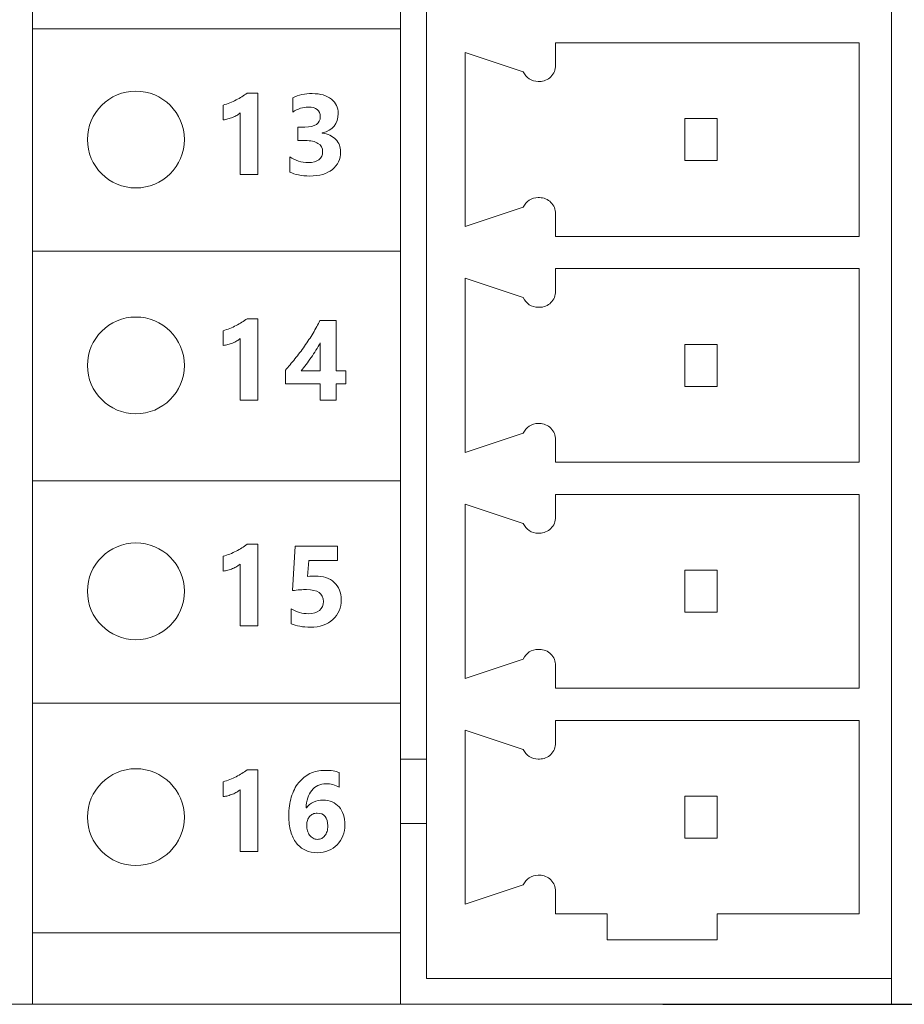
# Model space of a CAD drawing. Header units: millimetres. Extents: x 143 to 803, y 113 to 505.
# Tile 17 of 30: x 406 to 420, y 260 to 276. Entities that reach past the tile are written whole.
import ezdxf

# ---------------------------------------------------------------- set-up
doc = ezdxf.new("R2010")
doc.units = ezdxf.units.MM
doc.header["$MEASUREMENT"] = 0
doc.layers.add('layer 1', color=7, linetype='Continuous')
doc.dimstyles.get("Standard").update_dxf_attribs({"dimtxt": 0.18, "dimasz": 0.18, "dimexe": 0.18, "dimexo": 0.0625, "dimgap": 0.09, "dimtad": 0, "dimtih": 1, "dimtoh": 1, "dimdec": 4, "dimzin": 0, "dimdsep": 46, "dimtxsty": 'Standard', "dimcen": 0.09, "dimadec": 0, "dimazin": 0, "dimtfac": 1, "dimtdec": 4, "dimtofl": 0, "dimtmove": 0, "dimatfit": 3, "dimfxl": 1, "dimtolj": 1, "dimtzin": 0, "dimarcsym": 0})

# ---------------------------------------------------------------- blocks, each defined once
blk = doc.blocks.new('*D3')
at = {"color": 0, "lineweight": -2}
for p, q in [((417.277, 340.843), (469.346, 340.843)), ((469.166, 340.663), (469.166, 302.233)), ((469.166, 260.624), (469.166, 299.053)), ((416.377, 260.444), (469.346, 260.444))]:
    blk.add_line(p, q, dxfattribs=at)
at = {"color": 0}
for points in [[(469.136, 340.663), (469.196, 340.663), (469.166, 340.843)], [(469.136, 260.624), (469.196, 260.624), (469.166, 260.444)]]:
    blk.add_solid(points, dxfattribs=at)
at = {"layer": 'Defpoints', "color": 0}
for p in [(417.214, 340.843), (416.314, 260.444), (469.166, 260.444)]:
    blk.add_point(p, dxfattribs=at)
at = {"color": 0, "insert": (469.166, 300.643), "char_height": 3, "attachment_point": 5}
blk.add_mtext('\\A1;80.40', dxfattribs=at)

msp = doc.modelspace()

# ---------------------------------------------------------------- linework, layer by layer
at = {"layer": 'layer 1', "color": 250, "lineweight": 9}
for points in [[(419.914, 340.399), (419.914, 340.399), (419.914, 260.444), (419.914, 260.444)], [(406.614, 260.444), (406.614, 260.444), (406.614, 339.443), (406.614, 339.443)], [(412.314, 318.744), (412.314, 318.744), (412.314, 260.444), (412.314, 260.444)], [(412.714, 260.844), (412.714, 260.844), (412.714, 318.343), (412.714, 318.343)], [(414.714, 275.344), (414.714, 275.344), (414.714, 274.994), (414.714, 274.994)], [(419.414, 275.344), (419.414, 275.344), (414.714, 275.344), (414.714, 275.344)], [(419.414, 272.344), (419.414, 272.344), (419.414, 275.344), (419.414, 275.344)], [(413.314, 275.194), (413.314, 275.194), (413.314, 272.494), (413.314, 272.494)], [(413.314, 275.194), (413.314, 275.194), (414.214, 274.894), (414.214, 274.894)], [(414.214, 274.894), (414.254, 274.802), (414.344, 274.744), (414.443, 274.744)], [(414.464, 274.744), (414.464, 274.744), (414.443, 274.744), (414.443, 274.744)], [(416.714, 274.169), (416.714, 274.169), (416.714, 273.519), (416.714, 273.519)], [(417.214, 274.169), (417.214, 274.169), (416.714, 274.169), (416.714, 274.169)], [(417.214, 273.519), (417.214, 273.519), (417.214, 274.169), (417.214, 274.169)], [(416.714, 273.519), (416.714, 273.519), (417.214, 273.519), (417.214, 273.519)], [(414.443, 272.944), (414.344, 272.944), (414.254, 272.885), (414.214, 272.794)], [(414.443, 272.944), (414.443, 272.944), (414.464, 272.944), (414.464, 272.944)], [(414.214, 272.794), (414.214, 272.794), (413.314, 272.494), (413.314, 272.494)], [(414.714, 272.694), (414.714, 272.694), (414.714, 272.344), (414.714, 272.344)], [(414.714, 272.344), (414.714, 272.344), (419.414, 272.344), (419.414, 272.344)], [(414.714, 271.844), (414.714, 271.844), (414.714, 271.494), (414.714, 271.494)], [(419.414, 271.844), (419.414, 271.844), (414.714, 271.844), (414.714, 271.844)], [(419.414, 268.844), (419.414, 268.844), (419.414, 271.844), (419.414, 271.844)], [(413.314, 271.694), (413.314, 271.694), (413.314, 268.994), (413.314, 268.994)], [(413.314, 271.694), (413.314, 271.694), (414.214, 271.394), (414.214, 271.394)], [(414.214, 271.394), (414.254, 271.303), (414.344, 271.244), (414.443, 271.244)], [(414.464, 271.244), (414.464, 271.244), (414.443, 271.244), (414.443, 271.244)], [(416.714, 270.669), (416.714, 270.669), (416.714, 270.019), (416.714, 270.019)], [(417.214, 270.669), (417.214, 270.669), (416.714, 270.669), (416.714, 270.669)], [(417.214, 270.019), (417.214, 270.019), (417.214, 270.669), (417.214, 270.669)], [(416.714, 270.019), (416.714, 270.019), (417.214, 270.019), (417.214, 270.019)], [(414.443, 269.444), (414.344, 269.444), (414.254, 269.385), (414.214, 269.294)], [(414.443, 269.444), (414.443, 269.444), (414.464, 269.444), (414.464, 269.444)], [(414.214, 269.294), (414.214, 269.294), (413.314, 268.994), (413.314, 268.994)], [(414.714, 269.194), (414.714, 269.194), (414.714, 268.844), (414.714, 268.844)], [(414.714, 268.844), (414.714, 268.844), (419.414, 268.844), (419.414, 268.844)], [(414.714, 268.344), (414.714, 268.344), (414.714, 267.994), (414.714, 267.994)], [(419.414, 268.344), (419.414, 268.344), (414.714, 268.344), (414.714, 268.344)], [(419.414, 265.344), (419.414, 265.344), (419.414, 268.344), (419.414, 268.344)], [(413.314, 268.194), (413.314, 268.194), (413.314, 265.494), (413.314, 265.494)], [(413.314, 268.194), (413.314, 268.194), (414.214, 267.894), (414.214, 267.894)], [(414.214, 267.894), (414.254, 267.802), (414.344, 267.744), (414.443, 267.744)], [(414.464, 267.744), (414.464, 267.744), (414.443, 267.744), (414.443, 267.744)], [(416.714, 267.169), (416.714, 267.169), (416.714, 266.519), (416.714, 266.519)], [(417.214, 267.169), (417.214, 267.169), (416.714, 267.169), (416.714, 267.169)], [(417.214, 266.519), (417.214, 266.519), (417.214, 267.169), (417.214, 267.169)], [(416.714, 266.519), (416.714, 266.519), (417.214, 266.519), (417.214, 266.519)], [(414.443, 265.944), (414.344, 265.944), (414.254, 265.885), (414.214, 265.794)], [(414.443, 265.944), (414.443, 265.944), (414.464, 265.944), (414.464, 265.944)], [(414.214, 265.794), (414.214, 265.794), (413.314, 265.494), (413.314, 265.494)], [(414.714, 265.694), (414.714, 265.694), (414.714, 265.344), (414.714, 265.344)], [(414.714, 265.344), (414.714, 265.344), (419.414, 265.344), (419.414, 265.344)], [(414.714, 264.494), (414.714, 264.494), (414.714, 264.844), (414.714, 264.844)], [(419.414, 264.844), (419.414, 264.844), (414.714, 264.844), (414.714, 264.844)], [(419.414, 261.844), (419.414, 261.844), (419.414, 264.844), (419.414, 264.844)], [(413.314, 264.694), (413.314, 264.694), (413.314, 261.994), (413.314, 261.994)], [(413.314, 264.694), (413.314, 264.694), (414.214, 264.394), (414.214, 264.394)], [(414.214, 264.394), (414.254, 264.303), (414.344, 264.244), (414.443, 264.244)], [(412.314, 264.244), (412.314, 264.244), (412.714, 264.244), (412.714, 264.244)], [(414.464, 264.244), (414.464, 264.244), (414.443, 264.244), (414.443, 264.244)], [(416.714, 263.669), (416.714, 263.669), (416.714, 263.019), (416.714, 263.019)], [(417.214, 263.669), (417.214, 263.669), (416.714, 263.669), (416.714, 263.669)], [(417.214, 263.019), (417.214, 263.019), (417.214, 263.669), (417.214, 263.669)], [(412.314, 263.244), (412.314, 263.244), (412.714, 263.244), (412.714, 263.244)], [(416.714, 263.019), (416.714, 263.019), (417.214, 263.019), (417.214, 263.019)], [(414.443, 262.444), (414.344, 262.444), (414.254, 262.385), (414.214, 262.294)], [(414.443, 262.444), (414.443, 262.444), (414.464, 262.444), (414.464, 262.444)], [(414.214, 262.294), (414.214, 262.294), (413.314, 261.994), (413.314, 261.994)], [(414.714, 261.844), (414.714, 261.844), (414.714, 262.194), (414.714, 262.194)], [(414.714, 261.844), (414.714, 261.844), (415.514, 261.844), (415.514, 261.844)], [(415.514, 261.844), (415.514, 261.844), (415.514, 261.444), (415.514, 261.444)], [(417.214, 261.444), (417.214, 261.444), (417.214, 261.844), (417.214, 261.844)], [(417.214, 261.844), (417.214, 261.844), (419.414, 261.844), (419.414, 261.844)], [(415.514, 261.444), (415.514, 261.444), (417.214, 261.444), (417.214, 261.444)], [(419.914, 260.844), (419.914, 260.844), (412.714, 260.844), (412.714, 260.844)], [(398.614, 260.444), (398.614, 260.444), (406.614, 260.444), (406.614, 260.444)], [(412.314, 260.444), (412.314, 260.444), (420.314, 260.444), (420.314, 260.444)]]:
    msp.add_open_spline(points, degree=3, dxfattribs=at)
for points, knots in [([(406.614, 275.559), (408.514, 275.559), (410.414, 275.559), (412.314, 275.559), (412.314, 275.559), (412.314, 274.41), (412.314, 273.262), (412.314, 272.113), (412.314, 272.113), (410.414, 272.113), (408.514, 272.113), (406.614, 272.113), (406.614, 272.113), (406.614, 273.262), (406.614, 274.41), (406.614, 275.559)], [0, 0, 0, 0, 0.2, 0.2, 0.2, 0.2, 0.4, 0.4, 0.4, 0.4, 0.6, 0.6, 0.6, 0.6, 1, 1, 1, 1]), ([(414.464, 274.744), (414.53, 274.744), (414.594, 274.77), (414.641, 274.817), (414.641, 274.817), (414.688, 274.864), (414.714, 274.927), (414.714, 274.994)], [0, 0, 0, 0, 0.333333, 0.333333, 0.333333, 0.333333, 1, 1, 1, 1]), ([(408.214, 273.094), (408.628, 273.094), (408.964, 273.429), (408.964, 273.844), (408.964, 273.844), (408.964, 274.258), (408.628, 274.594), (408.214, 274.594), (408.214, 274.594), (407.8, 274.594), (407.464, 274.258), (407.464, 273.844), (407.464, 273.844), (407.464, 273.429), (407.8, 273.094), (408.214, 273.094)], [0, 0, 0, 0, 0.2, 0.2, 0.2, 0.2, 0.4, 0.4, 0.4, 0.4, 0.6, 0.6, 0.6, 0.6, 1, 1, 1, 1]), ([(410.101, 274.563), (410.101, 274.563), (410.101, 273.3), (410.101, 273.3), (410.101, 273.3), (410.101, 273.3), (409.829, 273.3), (409.829, 273.3), (409.829, 273.3), (409.829, 273.3), (409.829, 274.257), (409.829, 274.257), (409.829, 274.257), (409.814, 274.243), (409.796, 274.231), (409.776, 274.219), (409.776, 274.219), (409.756, 274.207), (409.734, 274.196), (409.711, 274.187), (409.711, 274.187), (409.688, 274.178), (409.664, 274.17), (409.639, 274.163), (409.639, 274.163), (409.615, 274.156), (409.59, 274.152), (409.566, 274.149), (409.566, 274.149), (409.566, 274.149), (409.566, 274.378), (409.566, 274.378), (409.566, 274.378), (409.637, 274.398), (409.704, 274.425), (409.766, 274.457), (409.766, 274.457), (409.829, 274.489), (409.885, 274.525), (409.936, 274.563), (409.936, 274.563), (409.936, 274.563), (410.101, 274.563), (410.101, 274.563)], [0, 0, 0, 0, 0.083333, 0.083333, 0.083333, 0.083333, 0.166667, 0.166667, 0.166667, 0.166667, 0.25, 0.25, 0.25, 0.25, 0.333333, 0.333333, 0.333333, 0.333333, 0.416667, 0.416667, 0.416667, 0.416667, 0.5, 0.5, 0.5, 0.5, 0.583333, 0.583333, 0.583333, 0.583333, 0.666667, 0.666667, 0.666667, 0.666667, 0.75, 0.75, 0.75, 0.75, 0.833333, 0.833333, 0.833333, 0.833333, 1, 1, 1, 1]), ([(410.597, 273.341), (410.597, 273.341), (410.597, 273.578), (410.597, 273.578), (410.597, 273.578), (410.679, 273.517), (410.775, 273.487), (410.886, 273.487), (410.886, 273.487), (410.955, 273.487), (411.01, 273.502), (411.048, 273.532), (411.048, 273.532), (411.087, 273.562), (411.106, 273.604), (411.106, 273.657), (411.106, 273.657), (411.106, 273.712), (411.082, 273.755), (411.034, 273.785), (411.034, 273.785), (410.986, 273.814), (410.92, 273.829), (410.837, 273.829), (410.837, 273.829), (410.837, 273.829), (410.722, 273.829), (410.722, 273.829), (410.722, 273.829), (410.722, 273.829), (410.722, 274.038), (410.722, 274.038), (410.722, 274.038), (410.722, 274.038), (410.828, 274.038), (410.828, 274.038), (410.828, 274.038), (410.989, 274.038), (411.069, 274.091), (411.069, 274.198), (411.069, 274.198), (411.069, 274.299), (411.007, 274.348), (410.884, 274.348), (410.884, 274.348), (410.801, 274.348), (410.721, 274.322), (410.643, 274.268), (410.643, 274.268), (410.643, 274.268), (410.643, 274.491), (410.643, 274.491), (410.643, 274.491), (410.73, 274.534), (410.831, 274.556), (410.946, 274.556), (410.946, 274.556), (411.072, 274.556), (411.17, 274.528), (411.241, 274.471), (411.241, 274.471), (411.311, 274.414), (411.347, 274.34), (411.347, 274.25), (411.347, 274.25), (411.347, 274.088), (411.265, 273.987), (411.101, 273.946), (411.101, 273.946), (411.101, 273.946), (411.101, 273.942), (411.101, 273.942), (411.101, 273.942), (411.188, 273.931), (411.257, 273.9), (411.308, 273.847), (411.308, 273.847), (411.359, 273.794), (411.384, 273.73), (411.384, 273.654), (411.384, 273.654), (411.384, 273.538), (411.341, 273.447), (411.257, 273.38), (411.257, 273.38), (411.173, 273.313), (411.056, 273.279), (410.907, 273.279), (410.907, 273.279), (410.78, 273.279), (410.676, 273.3), (410.597, 273.341)], [0, 0, 0, 0, 0.041667, 0.041667, 0.041667, 0.041667, 0.083333, 0.083333, 0.083333, 0.083333, 0.125, 0.125, 0.125, 0.125, 0.166667, 0.166667, 0.166667, 0.166667, 0.208333, 0.208333, 0.208333, 0.208333, 0.25, 0.25, 0.25, 0.25, 0.291667, 0.291667, 0.291667, 0.291667, 0.333333, 0.333333, 0.333333, 0.333333, 0.375, 0.375, 0.375, 0.375, 0.416667, 0.416667, 0.416667, 0.416667, 0.458333, 0.458333, 0.458333, 0.458333, 0.5, 0.5, 0.5, 0.5, 0.541667, 0.541667, 0.541667, 0.541667, 0.583333, 0.583333, 0.583333, 0.583333, 0.625, 0.625, 0.625, 0.625, 0.666667, 0.666667, 0.666667, 0.666667, 0.708333, 0.708333, 0.708333, 0.708333, 0.75, 0.75, 0.75, 0.75, 0.791667, 0.791667, 0.791667, 0.791667, 0.833333, 0.833333, 0.833333, 0.833333, 0.875, 0.875, 0.875, 0.875, 0.916667, 0.916667, 0.916667, 0.916667, 1, 1, 1, 1]), ([(414.714, 272.694), (414.714, 272.76), (414.688, 272.823), (414.641, 272.87), (414.641, 272.87), (414.594, 272.917), (414.53, 272.944), (414.464, 272.944)], [0, 0, 0, 0, 0.333333, 0.333333, 0.333333, 0.333333, 1, 1, 1, 1]), ([(414.464, 271.244), (414.53, 271.244), (414.594, 271.27), (414.641, 271.317), (414.641, 271.317), (414.688, 271.364), (414.714, 271.427), (414.714, 271.494)], [0, 0, 0, 0, 0.333333, 0.333333, 0.333333, 0.333333, 1, 1, 1, 1]), ([(408.214, 269.594), (408.628, 269.594), (408.964, 269.929), (408.964, 270.344), (408.964, 270.344), (408.964, 270.758), (408.628, 271.094), (408.214, 271.094), (408.214, 271.094), (407.8, 271.094), (407.464, 270.758), (407.464, 270.344), (407.464, 270.344), (407.464, 269.929), (407.8, 269.594), (408.214, 269.594)], [0, 0, 0, 0, 0.2, 0.2, 0.2, 0.2, 0.4, 0.4, 0.4, 0.4, 0.6, 0.6, 0.6, 0.6, 1, 1, 1, 1]), ([(410.101, 271.067), (410.101, 271.067), (410.101, 269.805), (410.101, 269.805), (410.101, 269.805), (410.101, 269.805), (409.829, 269.805), (409.829, 269.805), (409.829, 269.805), (409.829, 269.805), (409.829, 270.761), (409.829, 270.761), (409.829, 270.761), (409.814, 270.748), (409.796, 270.735), (409.776, 270.723), (409.776, 270.723), (409.756, 270.712), (409.734, 270.701), (409.711, 270.691), (409.711, 270.691), (409.688, 270.682), (409.664, 270.674), (409.639, 270.667), (409.639, 270.667), (409.615, 270.661), (409.59, 270.656), (409.566, 270.653), (409.566, 270.653), (409.566, 270.653), (409.566, 270.882), (409.566, 270.882), (409.566, 270.882), (409.637, 270.903), (409.704, 270.929), (409.766, 270.962), (409.766, 270.962), (409.829, 270.994), (409.885, 271.029), (409.936, 271.067), (409.936, 271.067), (409.936, 271.067), (410.101, 271.067), (410.101, 271.067)], [0, 0, 0, 0, 0.083333, 0.083333, 0.083333, 0.083333, 0.166667, 0.166667, 0.166667, 0.166667, 0.25, 0.25, 0.25, 0.25, 0.333333, 0.333333, 0.333333, 0.333333, 0.416667, 0.416667, 0.416667, 0.416667, 0.5, 0.5, 0.5, 0.5, 0.583333, 0.583333, 0.583333, 0.583333, 0.666667, 0.666667, 0.666667, 0.666667, 0.75, 0.75, 0.75, 0.75, 0.833333, 0.833333, 0.833333, 0.833333, 1, 1, 1, 1]), ([(411.315, 271.04), (411.315, 271.04), (411.315, 270.261), (411.315, 270.261), (411.315, 270.261), (411.315, 270.261), (411.464, 270.261), (411.464, 270.261), (411.464, 270.261), (411.464, 270.261), (411.464, 270.058), (411.464, 270.058), (411.464, 270.058), (411.464, 270.058), (411.315, 270.058), (411.315, 270.058), (411.315, 270.058), (411.315, 270.058), (411.315, 269.805), (411.315, 269.805), (411.315, 269.805), (411.315, 269.805), (411.067, 269.805), (411.067, 269.805), (411.067, 269.805), (411.067, 269.805), (411.067, 270.058), (411.067, 270.058), (411.067, 270.058), (411.067, 270.058), (410.529, 270.058), (410.529, 270.058), (410.529, 270.058), (410.529, 270.058), (410.529, 270.271), (410.529, 270.271), (410.529, 270.271), (410.577, 270.324), (410.626, 270.382), (410.677, 270.446), (410.677, 270.446), (410.728, 270.509), (410.778, 270.575), (410.825, 270.642), (410.825, 270.642), (410.873, 270.709), (410.918, 270.777), (410.958, 270.845), (410.958, 270.845), (410.999, 270.913), (411.034, 270.978), (411.063, 271.04), (411.063, 271.04), (411.063, 271.04), (411.315, 271.04), (411.315, 271.04)], [0, 0, 0, 0, 0.066667, 0.066667, 0.066667, 0.066667, 0.133333, 0.133333, 0.133333, 0.133333, 0.2, 0.2, 0.2, 0.2, 0.266667, 0.266667, 0.266667, 0.266667, 0.333333, 0.333333, 0.333333, 0.333333, 0.4, 0.4, 0.4, 0.4, 0.466667, 0.466667, 0.466667, 0.466667, 0.533333, 0.533333, 0.533333, 0.533333, 0.6, 0.6, 0.6, 0.6, 0.666667, 0.666667, 0.666667, 0.666667, 0.733333, 0.733333, 0.733333, 0.733333, 0.8, 0.8, 0.8, 0.8, 0.866667, 0.866667, 0.866667, 0.866667, 1, 1, 1, 1]), ([(410.773, 270.261), (410.773, 270.261), (411.067, 270.261), (411.067, 270.261), (411.067, 270.261), (411.067, 270.261), (411.067, 270.693), (411.067, 270.693), (411.067, 270.693), (411.047, 270.655), (411.025, 270.618), (411.002, 270.579), (411.002, 270.579), (410.979, 270.541), (410.954, 270.504), (410.928, 270.467), (410.928, 270.467), (410.902, 270.429), (410.876, 270.394), (410.849, 270.359), (410.849, 270.359), (410.823, 270.324), (410.798, 270.292), (410.773, 270.261)], [0, 0, 0, 0, 0.142857, 0.142857, 0.142857, 0.142857, 0.285714, 0.285714, 0.285714, 0.285714, 0.428571, 0.428571, 0.428571, 0.428571, 0.571429, 0.571429, 0.571429, 0.571429, 0.714286, 0.714286, 0.714286, 0.714286, 1, 1, 1, 1]), ([(414.714, 269.194), (414.714, 269.26), (414.688, 269.324), (414.641, 269.37), (414.641, 269.37), (414.594, 269.417), (414.53, 269.444), (414.464, 269.444)], [0, 0, 0, 0, 0.333333, 0.333333, 0.333333, 0.333333, 1, 1, 1, 1]), ([(406.614, 268.555), (408.514, 268.555), (410.414, 268.555), (412.314, 268.555), (412.314, 268.555), (412.314, 267.407), (412.314, 266.258), (412.314, 265.11), (412.314, 265.11), (410.414, 265.11), (408.514, 265.11), (406.614, 265.11), (406.614, 265.11), (406.614, 266.258), (406.614, 267.407), (406.614, 268.555)], [0, 0, 0, 0, 0.2, 0.2, 0.2, 0.2, 0.4, 0.4, 0.4, 0.4, 0.6, 0.6, 0.6, 0.6, 1, 1, 1, 1]), ([(414.464, 267.744), (414.53, 267.744), (414.594, 267.77), (414.641, 267.817), (414.641, 267.817), (414.688, 267.864), (414.714, 267.927), (414.714, 267.994)], [0, 0, 0, 0, 0.333333, 0.333333, 0.333333, 0.333333, 1, 1, 1, 1]), ([(408.214, 266.094), (408.628, 266.094), (408.964, 266.429), (408.964, 266.844), (408.964, 266.844), (408.964, 267.258), (408.628, 267.594), (408.214, 267.594), (408.214, 267.594), (407.8, 267.594), (407.464, 267.258), (407.464, 266.844), (407.464, 266.844), (407.464, 266.429), (407.8, 266.094), (408.214, 266.094)], [0, 0, 0, 0, 0.2, 0.2, 0.2, 0.2, 0.4, 0.4, 0.4, 0.4, 0.6, 0.6, 0.6, 0.6, 1, 1, 1, 1]), ([(410.101, 267.572), (410.101, 267.572), (410.101, 266.309), (410.101, 266.309), (410.101, 266.309), (410.101, 266.309), (409.829, 266.309), (409.829, 266.309), (409.829, 266.309), (409.829, 266.309), (409.829, 267.265), (409.829, 267.265), (409.829, 267.265), (409.814, 267.252), (409.796, 267.24), (409.776, 267.228), (409.776, 267.228), (409.756, 267.216), (409.734, 267.205), (409.711, 267.196), (409.711, 267.196), (409.688, 267.186), (409.664, 267.178), (409.639, 267.172), (409.639, 267.172), (409.615, 267.165), (409.59, 267.16), (409.566, 267.158), (409.566, 267.158), (409.566, 267.158), (409.566, 267.386), (409.566, 267.386), (409.566, 267.386), (409.637, 267.407), (409.704, 267.433), (409.766, 267.466), (409.766, 267.466), (409.829, 267.498), (409.885, 267.533), (409.936, 267.572), (409.936, 267.572), (409.936, 267.572), (410.101, 267.572), (410.101, 267.572)], [0, 0, 0, 0, 0.083333, 0.083333, 0.083333, 0.083333, 0.166667, 0.166667, 0.166667, 0.166667, 0.25, 0.25, 0.25, 0.25, 0.333333, 0.333333, 0.333333, 0.333333, 0.416667, 0.416667, 0.416667, 0.416667, 0.5, 0.5, 0.5, 0.5, 0.583333, 0.583333, 0.583333, 0.583333, 0.666667, 0.666667, 0.666667, 0.666667, 0.75, 0.75, 0.75, 0.75, 0.833333, 0.833333, 0.833333, 0.833333, 1, 1, 1, 1]), ([(410.618, 266.341), (410.618, 266.341), (410.618, 266.573), (410.618, 266.573), (410.618, 266.573), (410.702, 266.522), (410.792, 266.496), (410.888, 266.496), (410.888, 266.496), (410.959, 266.496), (411.015, 266.513), (411.056, 266.547), (411.056, 266.547), (411.096, 266.581), (411.117, 266.628), (411.117, 266.686), (411.117, 266.686), (411.117, 266.808), (411.03, 266.87), (410.857, 266.87), (410.857, 266.87), (410.794, 266.87), (410.72, 266.865), (410.637, 266.855), (410.637, 266.855), (410.637, 266.855), (410.683, 267.544), (410.683, 267.544), (410.683, 267.544), (410.683, 267.544), (411.337, 267.544), (411.337, 267.544), (411.337, 267.544), (411.337, 267.544), (411.337, 267.322), (411.337, 267.322), (411.337, 267.322), (411.337, 267.322), (410.891, 267.322), (410.891, 267.322), (410.891, 267.322), (410.891, 267.322), (410.873, 267.075), (410.873, 267.075), (410.873, 267.075), (410.918, 267.078), (410.956, 267.08), (410.988, 267.08), (410.988, 267.08), (411.115, 267.08), (411.214, 267.047), (411.286, 266.98), (411.286, 266.98), (411.358, 266.914), (411.394, 266.824), (411.394, 266.711), (411.394, 266.711), (411.394, 266.587), (411.351, 266.485), (411.265, 266.406), (411.265, 266.406), (411.18, 266.327), (411.064, 266.288), (410.918, 266.288), (410.918, 266.288), (410.799, 266.288), (410.699, 266.305), (410.618, 266.341)], [0, 0, 0, 0, 0.055556, 0.055556, 0.055556, 0.055556, 0.111111, 0.111111, 0.111111, 0.111111, 0.166667, 0.166667, 0.166667, 0.166667, 0.222222, 0.222222, 0.222222, 0.222222, 0.277778, 0.277778, 0.277778, 0.277778, 0.333333, 0.333333, 0.333333, 0.333333, 0.388889, 0.388889, 0.388889, 0.388889, 0.444444, 0.444444, 0.444444, 0.444444, 0.5, 0.5, 0.5, 0.5, 0.555556, 0.555556, 0.555556, 0.555556, 0.611111, 0.611111, 0.611111, 0.611111, 0.666667, 0.666667, 0.666667, 0.666667, 0.722222, 0.722222, 0.722222, 0.722222, 0.777778, 0.777778, 0.777778, 0.777778, 0.833333, 0.833333, 0.833333, 0.833333, 0.888889, 0.888889, 0.888889, 0.888889, 1, 1, 1, 1]), ([(414.714, 265.694), (414.714, 265.76), (414.688, 265.823), (414.641, 265.87), (414.641, 265.87), (414.594, 265.917), (414.53, 265.944), (414.464, 265.944)], [0, 0, 0, 0, 0.333333, 0.333333, 0.333333, 0.333333, 1, 1, 1, 1]), ([(414.464, 264.244), (414.53, 264.244), (414.594, 264.27), (414.641, 264.317), (414.641, 264.317), (414.688, 264.364), (414.714, 264.427), (414.714, 264.494)], [0, 0, 0, 0, 0.333333, 0.333333, 0.333333, 0.333333, 1, 1, 1, 1]), ([(408.214, 262.594), (408.628, 262.594), (408.964, 262.929), (408.964, 263.344), (408.964, 263.344), (408.964, 263.758), (408.628, 264.094), (408.214, 264.094), (408.214, 264.094), (407.8, 264.094), (407.464, 263.758), (407.464, 263.344), (407.464, 263.344), (407.464, 262.929), (407.8, 262.594), (408.214, 262.594)], [0, 0, 0, 0, 0.2, 0.2, 0.2, 0.2, 0.4, 0.4, 0.4, 0.4, 0.6, 0.6, 0.6, 0.6, 1, 1, 1, 1]), ([(410.101, 264.076), (410.101, 264.076), (410.101, 262.813), (410.101, 262.813), (410.101, 262.813), (410.101, 262.813), (409.829, 262.813), (409.829, 262.813), (409.829, 262.813), (409.829, 262.813), (409.829, 263.769), (409.829, 263.769), (409.829, 263.769), (409.814, 263.756), (409.796, 263.744), (409.776, 263.732), (409.776, 263.732), (409.756, 263.72), (409.734, 263.709), (409.711, 263.7), (409.711, 263.7), (409.688, 263.691), (409.664, 263.683), (409.639, 263.676), (409.639, 263.676), (409.615, 263.669), (409.59, 263.665), (409.566, 263.662), (409.566, 263.662), (409.566, 263.662), (409.566, 263.891), (409.566, 263.891), (409.566, 263.891), (409.637, 263.911), (409.704, 263.938), (409.766, 263.97), (409.766, 263.97), (409.829, 264.002), (409.885, 264.038), (409.936, 264.076), (409.936, 264.076), (409.936, 264.076), (410.101, 264.076), (410.101, 264.076)], [0, 0, 0, 0, 0.083333, 0.083333, 0.083333, 0.083333, 0.166667, 0.166667, 0.166667, 0.166667, 0.25, 0.25, 0.25, 0.25, 0.333333, 0.333333, 0.333333, 0.333333, 0.416667, 0.416667, 0.416667, 0.416667, 0.5, 0.5, 0.5, 0.5, 0.583333, 0.583333, 0.583333, 0.583333, 0.666667, 0.666667, 0.666667, 0.666667, 0.75, 0.75, 0.75, 0.75, 0.833333, 0.833333, 0.833333, 0.833333, 1, 1, 1, 1]), ([(411.452, 263.224), (411.452, 263.163), (411.441, 263.107), (411.42, 263.054), (411.42, 263.054), (411.398, 263.001), (411.369, 262.955), (411.331, 262.916), (411.331, 262.916), (411.293, 262.878), (411.248, 262.847), (411.196, 262.825), (411.196, 262.825), (411.144, 262.803), (411.087, 262.792), (411.024, 262.792), (411.024, 262.792), (410.955, 262.792), (410.893, 262.805), (410.838, 262.831), (410.838, 262.831), (410.783, 262.856), (410.737, 262.894), (410.699, 262.943), (410.699, 262.943), (410.661, 262.992), (410.632, 263.052), (410.612, 263.123), (410.612, 263.123), (410.592, 263.195), (410.582, 263.275), (410.582, 263.365), (410.582, 263.365), (410.582, 263.472), (410.595, 263.568), (410.621, 263.654), (410.621, 263.654), (410.647, 263.741), (410.684, 263.815), (410.733, 263.876), (410.733, 263.876), (410.781, 263.937), (410.84, 263.985), (410.909, 264.019), (410.909, 264.019), (410.978, 264.052), (411.055, 264.069), (411.141, 264.069), (411.141, 264.069), (411.237, 264.069), (411.311, 264.058), (411.364, 264.035), (411.364, 264.035), (411.364, 264.035), (411.364, 263.808), (411.364, 263.808), (411.364, 263.808), (411.301, 263.844), (411.233, 263.861), (411.159, 263.861), (411.159, 263.861), (411.113, 263.861), (411.071, 263.853), (411.034, 263.835), (411.034, 263.835), (410.997, 263.817), (410.964, 263.792), (410.938, 263.759), (410.938, 263.759), (410.911, 263.726), (410.89, 263.687), (410.875, 263.641), (410.875, 263.641), (410.86, 263.594), (410.852, 263.543), (410.851, 263.486), (410.851, 263.486), (410.851, 263.486), (410.856, 263.486), (410.856, 263.486), (410.856, 263.486), (410.914, 263.567), (411.001, 263.607), (411.115, 263.607), (411.115, 263.607), (411.166, 263.607), (411.212, 263.598), (411.253, 263.58), (411.253, 263.58), (411.295, 263.562), (411.33, 263.536), (411.36, 263.502), (411.36, 263.502), (411.389, 263.468), (411.411, 263.428), (411.428, 263.381), (411.428, 263.381), (411.444, 263.334), (411.452, 263.282), (411.452, 263.224)], [0, 0, 0, 0, 0.038462, 0.038462, 0.038462, 0.038462, 0.076923, 0.076923, 0.076923, 0.076923, 0.115385, 0.115385, 0.115385, 0.115385, 0.153846, 0.153846, 0.153846, 0.153846, 0.192308, 0.192308, 0.192308, 0.192308, 0.230769, 0.230769, 0.230769, 0.230769, 0.269231, 0.269231, 0.269231, 0.269231, 0.307692, 0.307692, 0.307692, 0.307692, 0.346154, 0.346154, 0.346154, 0.346154, 0.384615, 0.384615, 0.384615, 0.384615, 0.423077, 0.423077, 0.423077, 0.423077, 0.461538, 0.461538, 0.461538, 0.461538, 0.5, 0.5, 0.5, 0.5, 0.538462, 0.538462, 0.538462, 0.538462, 0.576923, 0.576923, 0.576923, 0.576923, 0.615385, 0.615385, 0.615385, 0.615385, 0.653846, 0.653846, 0.653846, 0.653846, 0.692308, 0.692308, 0.692308, 0.692308, 0.730769, 0.730769, 0.730769, 0.730769, 0.769231, 0.769231, 0.769231, 0.769231, 0.807692, 0.807692, 0.807692, 0.807692, 0.846154, 0.846154, 0.846154, 0.846154, 0.884615, 0.884615, 0.884615, 0.884615, 0.923077, 0.923077, 0.923077, 0.923077, 1, 1, 1, 1]), ([(411.185, 263.207), (411.185, 263.34), (411.131, 263.406), (411.023, 263.406), (411.023, 263.406), (410.998, 263.406), (410.975, 263.401), (410.955, 263.392), (410.955, 263.392), (410.936, 263.383), (410.918, 263.37), (410.904, 263.353), (410.904, 263.353), (410.889, 263.337), (410.878, 263.317), (410.871, 263.294), (410.871, 263.294), (410.863, 263.272), (410.859, 263.247), (410.859, 263.219), (410.859, 263.219), (410.859, 263.189), (410.863, 263.16), (410.871, 263.134), (410.871, 263.134), (410.879, 263.107), (410.89, 263.084), (410.905, 263.064), (410.905, 263.064), (410.92, 263.045), (410.937, 263.029), (410.957, 263.017), (410.957, 263.017), (410.978, 263.006), (411, 263), (411.024, 263), (411.024, 263), (411.049, 263), (411.071, 263.005), (411.091, 263.015), (411.091, 263.015), (411.111, 263.025), (411.128, 263.039), (411.142, 263.058), (411.142, 263.058), (411.156, 263.076), (411.167, 263.097), (411.174, 263.123), (411.174, 263.123), (411.182, 263.148), (411.185, 263.176), (411.185, 263.207)], [0, 0, 0, 0, 0.071429, 0.071429, 0.071429, 0.071429, 0.142857, 0.142857, 0.142857, 0.142857, 0.214286, 0.214286, 0.214286, 0.214286, 0.285714, 0.285714, 0.285714, 0.285714, 0.357143, 0.357143, 0.357143, 0.357143, 0.428571, 0.428571, 0.428571, 0.428571, 0.5, 0.5, 0.5, 0.5, 0.571429, 0.571429, 0.571429, 0.571429, 0.642857, 0.642857, 0.642857, 0.642857, 0.714286, 0.714286, 0.714286, 0.714286, 0.785714, 0.785714, 0.785714, 0.785714, 0.857143, 0.857143, 0.857143, 0.857143, 1, 1, 1, 1]), ([(414.714, 262.194), (414.714, 262.26), (414.688, 262.324), (414.641, 262.37), (414.641, 262.37), (414.594, 262.417), (414.53, 262.444), (414.464, 262.444)], [0, 0, 0, 0, 0.333333, 0.333333, 0.333333, 0.333333, 1, 1, 1, 1]), ([(406.614, 260.444), (406.614, 260.444), (412.314, 260.444), (412.314, 260.444), (412.314, 260.444), (412.314, 260.444), (412.314, 261.552), (412.314, 261.552), (412.314, 261.552), (412.314, 261.552), (406.614, 261.552), (406.614, 261.552), (406.614, 261.552), (406.614, 261.552), (406.614, 260.444), (406.614, 260.444)], [0, 0, 0, 0, 0.2, 0.2, 0.2, 0.2, 0.4, 0.4, 0.4, 0.4, 0.6, 0.6, 0.6, 0.6, 1, 1, 1, 1])]:
    msp.add_open_spline(points, degree=3, knots=knots, dxfattribs=at)

# ---------------------------------------------------------------- dimensions: what is measured, and where the dimension line sits
dim = msp.add_linear_dim(base=(469.166, 260.444), p1=(417.214, 340.843), p2=(416.314, 260.444), angle=90, dimstyle='Standard', override={"dimtxt": 3, "dimdec": 2})
dim.commit()
dim.dimension.update_dxf_attribs({"geometry": '*D3', "text_midpoint": (469.166, 300.643)})

doc.saveas('drawing.dxf')
